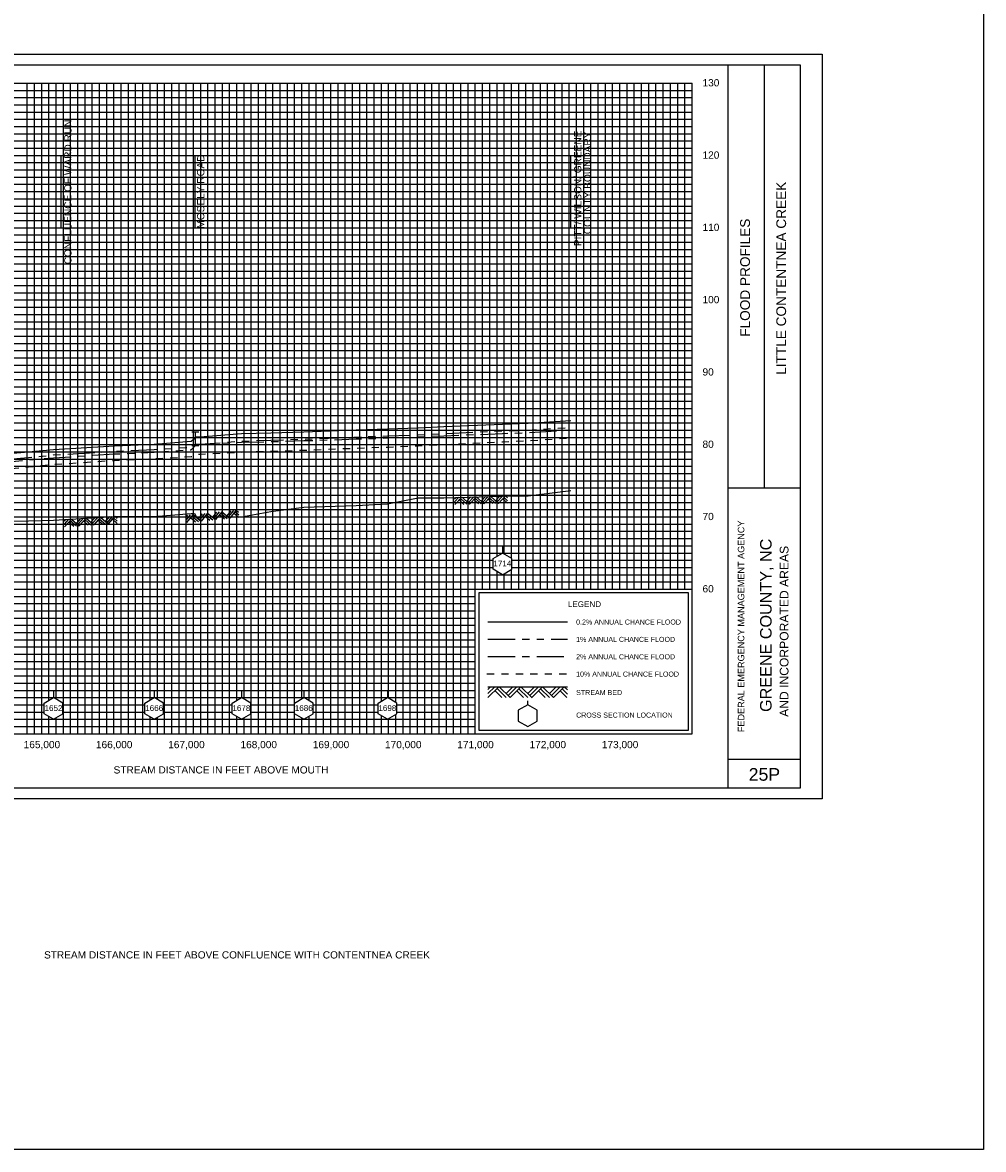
# Model space of a CAD drawing. Header units: inches. Extents: x 11.8 to 93.8, y 23.5 to 67.3.
# Tile 7 of 11: x 42.6 to 55.9, y 33.6 to 49.2. Entities that reach past the tile are written whole.
import ezdxf
from ezdxf.enums import TextEntityAlignment as Align

# ---------------------------------------------------------------- set-up
doc = ezdxf.new("R2010")
doc.units = ezdxf.units.IN
doc.header["$LTSCALE"] = 0.3
doc.header["$MEASUREMENT"] = 0
doc.set_wipeout_variables(frame=1)
for name, pattern in [('CENTER', [2, 1.25, -0.25, 0.25, -0.25]), ('DOT', [0.25, 0, -0.25]), ('HIDDEN', [0.375, 0.25, -0.125]), ('PHANTOM', [2.5, 1.25, -0.25, 0.25, -0.25, 0.25, -0.25])]:
    doc.linetypes.add(name, pattern=pattern)
doc.layers.get('0').update_dxf_attribs({"color": 3, "plot": 0})
for name, color, linetype in [('1', 5, 'Continuous'), ('2', 50, 'Continuous'), ('3', 9, 'DOT'), ('7', 7, 'Continuous'), ('ROCK', 7, 'Continuous'), ('STREAM', 5, 'Continuous'), ('STRUCTURE', 30, 'Continuous'), ('TEXT', 255, 'Continuous'), ('WS10', 4, 'HIDDEN'), ('WS100', 5, 'PHANTOM'), ('WS50', 1, 'CENTER'), ('WS500', 1, 'Continuous'), ('XSEC', 7, 'Continuous'), ('XSECTEXTLINE', 7, 'Continuous')]:
    doc.layers.add(name, color=color, linetype=linetype)
doc.styles.add('ARIAL', font='ARIAL.TTF')
doc.styles.add('xs', font='ARIAL.TTF')

# ---------------------------------------------------------------- blocks, each defined once
blk = doc.blocks.new('rock')
at = {"layer": 'STREAM'}
for p, q in [((0.171, 0.001), (0.147, -0.023)), ((0.209, 0.001), (0.147, -0.061)), ((0.247, 0.001), (0.147, -0.099)), ((0.251, 0.001), (0.351, -0.099)), ((0.375, 0.001), (0.313, -0.061)), ((0.413, 0.001), (0.332, -0.08)), ((0.451, 0.001), (0.351, -0.099)), ((0.451, 0.001), (0.551, -0.099)), ((0.575, 0.001), (0.513, -0.061)), ((0.613, 0.001), (0.532, -0.08)), ((0.651, 0.001), (0.551, -0.099)), ((0.651, 0.001), (0.751, -0.099)), ((0.776, 0.001), (0.713, -0.061)), ((0.813, 0.001), (0.732, -0.08)), ((0.851, 0.001), (0.751, -0.099)), ((0.851, 0.001), (0.88, -0.028)), ((0.211, -0.034), (0.275, -0.099)), ((0.23, -0.016), (0.313, -0.099)), ((0.413, -0.036), (0.475, -0.099)), ((0.432, -0.018), (0.513, -0.099)), ((0.613, -0.036), (0.676, -0.099)), ((0.632, -0.018), (0.713, -0.099)), ((0.813, -0.036), (0.876, -0.099)), ((0.832, -0.018), (0.88, -0.066))]:
    blk.add_line(p, q, dxfattribs=at)
blk = doc.blocks.new('wipeout')
blk.add_wipeout([(0, 0.15), (-0.129917, 0.075), (-0.129917, -0.075), (0, -0.15), (0.129917, -0.075), (0.129917, 0.075)])
blk = doc.blocks.new('xsec')
blk.add_line((0, 0.35), (0, 0.25))
blk.add_blockref('wipeout', (0, 0.1))
for p, q in [((-0.13, 0.175), (0, 0.25)), ((-0.13, 0.025), (-0.13, 0.175)), ((0.13, 0.175), (0, 0.25)), ((0, 0.25), (0, 0.25)), ((0.13, 0.025), (0.13, 0.175)), ((0, -0.05), (-0.13, 0.025)), ((0, -0.05), (0.13, 0.025))]:
    blk.add_line(p, q)
blk = doc.blocks.new('bar')
blk.add_line((-0.05, 0), (0.05, 0))

msp = doc.modelspace()

# ---------------------------------------------------------------- linework, layer by layer
at = {"color": 252}
msp.add_lwpolyline([(37.586, 48.777), (53.686, 48.777), (53.686, 38.477), (37.586, 38.477)], close=True, dxfattribs=at)
at = {"layer": '1'}
for p, q in [((53.386, 48.627), (37.886, 48.627)), ((52.386, 38.627), (52.386, 48.627)), ((52.886, 42.777), (52.886, 48.627)), ((53.386, 38.627), (53.386, 48.627)), ((52.386, 42.777), (53.386, 42.777)), ((52.386, 39.027), (53.386, 39.027)), ((37.886, 38.627), (53.386, 38.627))]:
    msp.add_line(p, q, dxfattribs=at)
at = {"layer": '2', "color": 50}
for p, q in [((38.886, 48.377), (51.886, 48.377)), ((42.886, 39.377), (42.886, 48.377)), ((43.886, 39.377), (43.886, 48.377)), ((44.886, 39.377), (44.886, 48.377)), ((45.886, 39.377), (45.886, 48.377)), ((46.886, 39.377), (46.886, 48.377)), ((47.886, 39.377), (47.886, 48.377)), ((48.886, 39.377), (48.886, 48.377)), ((51.886, 39.377), (51.886, 48.377)), ((38.886, 46.377), (51.886, 46.377)), ((38.886, 45.377), (51.886, 45.377)), ((38.886, 44.377), (51.886, 44.377)), ((38.886, 43.377), (51.886, 43.377)), ((38.886, 42.377), (51.886, 42.377)), ((38.886, 41.377), (51.886, 41.377)), ((38.886, 40.377), (48.886, 40.377)), ((38.886, 39.377), (51.886, 39.377))]:
    msp.add_line(p, q, dxfattribs=at)
at = {"layer": '2', "color": 50, "linetype": 'Continuous'}
for p, q in [((49.886, 41.377), (49.886, 48.377)), ((50.886, 41.377), (50.886, 48.377)), ((38.886, 47.377), (51.886, 47.377))]:
    msp.add_line(p, q, dxfattribs=at)
at = {"layer": '3', "color": 8, "linetype": 'Continuous'}
for p, q in [((42.686, 39.377), (42.686, 48.377)), ((42.786, 39.377), (42.786, 48.377)), ((42.986, 39.377), (42.986, 48.377)), ((43.086, 39.377), (43.086, 48.377)), ((43.186, 39.377), (43.186, 48.377)), ((43.286, 39.377), (43.286, 48.377)), ((43.386, 39.377), (43.386, 48.377)), ((43.486, 39.377), (43.486, 48.377)), ((43.586, 39.377), (43.586, 48.377)), ((43.686, 39.377), (43.686, 48.377)), ((43.786, 39.377), (43.786, 48.377)), ((43.986, 39.377), (43.986, 48.377)), ((44.086, 39.377), (44.086, 48.377)), ((44.186, 39.377), (44.186, 48.377)), ((44.286, 39.377), (44.286, 48.377)), ((44.386, 39.377), (44.386, 48.377)), ((44.486, 39.377), (44.486, 48.377)), ((44.586, 39.377), (44.586, 48.377)), ((44.686, 39.377), (44.686, 48.377)), ((44.786, 39.377), (44.786, 48.377)), ((44.986, 39.377), (44.986, 48.377)), ((45.086, 39.377), (45.086, 48.377)), ((45.186, 39.377), (45.186, 48.377)), ((45.286, 39.377), (45.286, 48.377)), ((45.386, 39.377), (45.386, 48.377)), ((45.486, 39.377), (45.486, 48.377)), ((45.586, 39.377), (45.586, 48.377)), ((45.686, 39.377), (45.686, 48.377)), ((45.786, 39.377), (45.786, 48.377)), ((45.986, 39.377), (45.986, 48.377)), ((46.086, 39.377), (46.086, 48.377)), ((46.186, 39.377), (46.186, 48.377)), ((46.286, 39.377), (46.286, 48.377)), ((46.386, 39.377), (46.386, 48.377)), ((46.486, 39.377), (46.486, 48.377)), ((46.586, 39.377), (46.586, 48.377)), ((46.686, 39.377), (46.686, 48.377)), ((46.786, 39.377), (46.786, 48.377)), ((46.986, 39.377), (46.986, 48.377)), ((47.086, 39.377), (47.086, 48.377)), ((47.186, 39.377), (47.186, 48.377)), ((47.286, 39.377), (47.286, 48.377)), ((47.386, 39.377), (47.386, 48.377)), ((47.486, 39.377), (47.486, 48.377)), ((47.586, 39.377), (47.586, 48.377)), ((47.686, 39.377), (47.686, 48.377)), ((47.786, 39.377), (47.786, 48.377)), ((47.986, 39.377), (47.986, 48.377)), ((48.086, 39.377), (48.086, 48.377)), ((48.186, 39.377), (48.186, 48.377)), ((48.286, 39.377), (48.286, 48.377)), ((48.386, 39.377), (48.386, 48.377)), ((48.486, 39.377), (48.486, 48.377)), ((48.586, 39.377), (48.586, 48.377)), ((48.686, 39.377), (48.686, 48.377)), ((48.786, 39.377), (48.786, 48.377)), ((48.986, 41.377), (48.986, 48.377)), ((49.086, 41.377), (49.086, 48.377)), ((49.186, 41.377), (49.186, 48.377)), ((49.286, 41.377), (49.286, 48.377)), ((49.386, 41.377), (49.386, 48.377)), ((49.486, 41.377), (49.486, 48.377)), ((49.586, 41.377), (49.586, 48.377)), ((49.686, 41.377), (49.686, 48.377)), ((49.786, 41.377), (49.786, 48.377)), ((49.986, 41.377), (49.986, 48.377)), ((50.086, 41.377), (50.086, 48.377)), ((50.186, 41.377), (50.186, 48.377)), ((50.286, 41.377), (50.286, 48.377)), ((50.386, 41.377), (50.386, 48.377)), ((50.486, 41.377), (50.486, 48.377)), ((50.586, 41.377), (50.586, 48.377)), ((50.686, 41.377), (50.686, 48.377)), ((50.786, 41.377), (50.786, 48.377)), ((50.986, 41.377), (50.986, 48.377)), ((51.086, 41.377), (51.086, 48.377)), ((51.186, 41.377), (51.186, 48.377)), ((51.286, 41.377), (51.286, 48.377)), ((51.386, 41.377), (51.386, 48.377)), ((51.486, 41.377), (51.486, 48.377)), ((51.586, 41.377), (51.586, 48.377)), ((51.686, 41.377), (51.686, 48.377)), ((51.786, 41.377), (51.786, 48.377)), ((38.886, 48.277), (51.886, 48.277)), ((38.886, 48.177), (51.886, 48.177)), ((38.886, 48.077), (51.886, 48.077)), ((38.886, 47.977), (51.886, 47.977)), ((38.886, 47.877), (51.886, 47.877)), ((38.886, 47.777), (51.886, 47.777)), ((38.886, 47.677), (51.886, 47.677)), ((38.886, 47.577), (51.886, 47.577)), ((38.886, 47.477), (51.886, 47.477)), ((38.886, 47.277), (51.886, 47.277)), ((38.886, 47.177), (51.886, 47.177)), ((38.886, 47.077), (51.886, 47.077)), ((38.886, 46.977), (51.886, 46.977)), ((38.886, 46.877), (51.886, 46.877)), ((38.886, 46.777), (51.886, 46.777)), ((38.886, 46.677), (51.886, 46.677)), ((38.886, 46.577), (51.886, 46.577)), ((38.886, 46.477), (51.886, 46.477)), ((38.886, 46.277), (51.886, 46.277)), ((38.886, 46.177), (51.886, 46.177)), ((38.886, 46.077), (51.886, 46.077)), ((38.886, 45.977), (51.886, 45.977)), ((38.886, 45.877), (51.886, 45.877)), ((38.886, 45.777), (51.886, 45.777)), ((38.886, 45.677), (51.886, 45.677)), ((38.886, 45.577), (51.886, 45.577)), ((38.886, 45.477), (51.886, 45.477)), ((38.886, 45.277), (51.886, 45.277)), ((38.886, 45.177), (51.886, 45.177)), ((38.886, 45.077), (51.886, 45.077)), ((38.886, 44.977), (51.886, 44.977)), ((38.886, 44.877), (51.886, 44.877)), ((38.886, 44.777), (51.886, 44.777)), ((38.886, 44.677), (51.886, 44.677)), ((38.886, 44.577), (51.886, 44.577)), ((38.886, 44.477), (51.886, 44.477)), ((38.886, 44.277), (51.886, 44.277)), ((38.886, 44.177), (51.886, 44.177)), ((38.886, 44.077), (51.886, 44.077)), ((38.886, 43.977), (51.886, 43.977)), ((38.886, 43.877), (51.886, 43.877)), ((38.886, 43.777), (51.886, 43.777)), ((38.886, 43.677), (51.886, 43.677)), ((38.886, 43.577), (51.886, 43.577)), ((38.886, 43.477), (51.886, 43.477)), ((38.886, 43.277), (51.886, 43.277)), ((38.886, 43.177), (51.886, 43.177)), ((38.886, 43.077), (51.886, 43.077)), ((38.886, 42.977), (51.886, 42.977)), ((38.886, 42.877), (51.886, 42.877)), ((38.886, 42.777), (51.886, 42.777)), ((38.886, 42.677), (51.886, 42.677)), ((38.886, 42.577), (51.886, 42.577)), ((38.886, 42.477), (51.886, 42.477)), ((38.886, 42.277), (51.886, 42.277)), ((38.886, 42.177), (51.886, 42.177)), ((38.886, 42.077), (51.886, 42.077)), ((38.886, 41.977), (51.886, 41.977)), ((38.886, 41.877), (51.886, 41.877)), ((38.886, 41.777), (51.886, 41.777)), ((38.886, 41.677), (51.886, 41.677)), ((38.886, 41.577), (51.886, 41.577)), ((38.886, 41.477), (51.886, 41.477)), ((38.886, 41.277), (48.886, 41.277)), ((38.886, 41.177), (48.886, 41.177)), ((38.886, 41.077), (48.886, 41.077)), ((38.886, 40.977), (48.886, 40.977)), ((38.886, 40.877), (48.886, 40.877)), ((38.886, 40.777), (48.886, 40.777)), ((38.886, 40.677), (48.886, 40.677)), ((38.886, 40.577), (48.886, 40.577)), ((38.886, 40.477), (48.886, 40.477)), ((38.886, 40.277), (48.886, 40.277)), ((38.886, 40.177), (48.886, 40.177)), ((38.886, 40.077), (48.886, 40.077)), ((38.886, 39.977), (48.886, 39.977)), ((38.886, 39.877), (48.886, 39.877)), ((38.886, 39.777), (48.886, 39.777)), ((38.886, 39.677), (48.886, 39.677)), ((38.886, 39.577), (48.886, 39.577)), ((38.886, 39.477), (48.886, 39.477))]:
    msp.add_line(p, q, dxfattribs=at)
at = {"layer": '7'}
for p, q in [((49.611, 39.777), (49.481, 39.702)), ((49.611, 39.777), (49.611, 39.834)), ((49.741, 39.702), (49.611, 39.777)), ((49.481, 39.702), (49.481, 39.552)), ((49.481, 39.702), (49.481, 39.702)), ((49.741, 39.552), (49.741, 39.702)), ((49.481, 39.552), (49.611, 39.477)), ((49.611, 39.477), (49.741, 39.552))]:
    msp.add_line(p, q, dxfattribs=at)
at = {"layer": 'STREAM'}
for p, q in [((49.098, 40.027), (49.061, 39.99)), ((49.155, 40.027), (49.061, 39.933)), ((49.211, 40.027), (49.061, 39.877)), ((49.061, 40.027), (50.161, 40.027)), ((49.158, 39.973), (49.254, 39.877)), ((49.186, 40.001), (49.311, 39.877)), ((49.217, 40.027), (49.367, 39.877)), ((49.404, 40.027), (49.311, 39.933)), ((49.461, 40.027), (49.339, 39.905)), ((49.517, 40.027), (49.367, 39.877)), ((49.461, 39.97), (49.554, 39.877)), ((49.489, 39.999), (49.611, 39.877)), ((49.517, 40.027), (49.667, 39.877)), ((49.704, 40.027), (49.611, 39.933)), ((49.761, 40.027), (49.639, 39.905)), ((49.815, 40.024), (49.665, 39.874)), ((49.761, 39.97), (49.854, 39.877)), ((49.789, 39.999), (49.911, 39.877)), ((49.817, 40.027), (49.967, 39.877)), ((50.004, 40.027), (49.911, 39.933)), ((50.061, 40.027), (49.939, 39.905)), ((50.117, 40.027), (49.967, 39.877)), ((50.061, 39.97), (50.154, 39.877)), ((50.089, 39.999), (50.161, 39.926)), ((50.117, 40.027), (50.161, 39.983))]:
    msp.add_line(p, q, dxfattribs=at)
at = {"layer": 'STREAM', "flags": 128}
msp.add_lwpolyline([(42.163, 42.317), (42.703, 42.324), (43.05, 42.33), (43.891, 42.383), (44.443, 42.384), (44.955, 42.425), (44.998, 42.425), (45.027, 42.371), (45.077, 42.371), (45.65, 42.376), (46.057, 42.449), (46.513, 42.509), (47.236, 42.534), (47.67, 42.557), (48.096, 42.638), (48.451, 42.641), (49.261, 42.664), (49.617, 42.666), (50.209, 42.741)], dxfattribs=at)
at = {"layer": 'STRUCTURE'}
msp.add_lwpolyline([(11.796, 54.359), (55.917, 54.359), (55.917, 33.626), (11.796, 33.626)], close=True, dxfattribs=at)
at = {"layer": 'STRUCTURE', "flags": 128}
msp.add_lwpolyline([(45.012, 43.364), (45.012, 43.554)], dxfattribs=at)
at = {"layer": 'TEXT'}
for p, q in [((51.836, 41.327), (48.936, 41.327)), ((48.936, 41.327), (48.936, 39.427)), ((51.836, 39.427), (51.836, 41.327)), ((48.936, 39.427), (51.836, 39.427)), ((48.936, 39.427), (48.936, 39.427))]:
    msp.add_line(p, q, dxfattribs=at)
at = {"layer": 'WS10'}
msp.add_line((49.046, 40.207), (50.146, 40.207), dxfattribs=at)
at = {"layer": 'WS10', "flags": 128}
msp.add_lwpolyline([(38.886, 42.696), (39.187, 42.724), (39.699, 42.793), (39.961, 42.821), (40.725, 42.901), (41.008, 42.927), (41.596, 42.971), (42.163, 43.02), (42.703, 43.069), (43.05, 43.103), (43.891, 43.158), (44.443, 43.181), (44.955, 43.211), (44.998, 43.231), (45.027, 43.245), (45.077, 43.245), (45.65, 43.274), (46.057, 43.284), (46.513, 43.3), (47.236, 43.328), (47.67, 43.343), (48.096, 43.359), (48.451, 43.378), (49.261, 43.416), (49.617, 43.431), (50.209, 43.47)], dxfattribs=at)
at = {"layer": 'WS100'}
msp.add_line((49.061, 40.687), (50.161, 40.687), dxfattribs=at)
at = {"layer": 'WS100', "flags": 128}
msp.add_lwpolyline([(38.886, 42.883), (39.187, 42.902), (39.699, 42.952), (39.961, 42.973), (40.725, 43.047), (41.008, 43.068), (41.596, 43.109), (42.163, 43.155), (42.703, 43.2), (43.05, 43.233), (43.891, 43.284), (44.443, 43.308), (44.955, 43.342), (44.998, 43.365), (45.027, 43.381), (45.077, 43.381), (45.65, 43.425), (46.057, 43.437), (46.513, 43.453), (47.236, 43.481), (47.67, 43.497), (48.096, 43.513), (48.451, 43.53), (49.261, 43.565), (49.617, 43.578), (50.209, 43.616)], dxfattribs=at)
at = {"layer": 'WS50'}
msp.add_line((49.061, 40.447), (50.161, 40.447), dxfattribs=at)
at = {"layer": 'WS50', "flags": 128}
msp.add_lwpolyline([(38.886, 42.832), (39.187, 42.853), (39.699, 42.907), (39.961, 42.93), (40.725, 43.008), (41.008, 43.029), (41.596, 43.069), (42.163, 43.115), (42.703, 43.162), (43.05, 43.194), (43.891, 43.247), (44.443, 43.271), (44.955, 43.305), (44.998, 43.348), (45.027, 43.377), (45.077, 43.377), (45.65, 43.409), (46.057, 43.418), (46.513, 43.431), (47.236, 43.454), (47.67, 43.468), (48.096, 43.483), (48.451, 43.498), (49.261, 43.53), (49.617, 43.542), (50.209, 43.578)], dxfattribs=at)
at = {"layer": 'WS500'}
msp.add_line((49.061, 40.927), (50.161, 40.927), dxfattribs=at)
at = {"layer": 'WS500', "flags": 128}
msp.add_lwpolyline([(42.163, 43.232), (42.703, 43.275), (43.05, 43.309), (43.891, 43.359), (44.443, 43.384), (44.955, 43.422), (44.998, 43.459), (45.027, 43.485), (45.077, 43.485), (45.65, 43.53), (46.057, 43.54), (46.513, 43.555), (47.236, 43.58), (47.67, 43.594), (48.096, 43.609), (48.451, 43.626), (49.261, 43.66), (49.617, 43.672), (50.209, 43.708)], dxfattribs=at)
at = {"layer": 'XSECTEXTLINE', "color": 0}
for p, q in [((43.154, 46.377), (43.154, 47.377)), ((50.209, 46.377), (50.209, 47.379))]:
    msp.add_line(p, q, dxfattribs=at)
msp.add_lwpolyline([(45.011, 46.377), (45.011, 47.377), (45.011, 47.377)], dxfattribs=at)

# ---------------------------------------------------------------- block references
at = {"layer": 'ROCK'}
for p, rotation in [((48.451, 42.641), 1.626503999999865), ((43.05, 42.33), 3.606015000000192)]:
    msp.add_blockref('rock', p, dxfattribs=dict(at, rotation=rotation))
at = {"layer": 'STREAM', "rotation": 5.968828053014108}
msp.add_blockref('rock', (44.732, 42.38), dxfattribs=at)
at = {"layer": 'STRUCTURE'}
for p in [(45.012, 43.554), (45.012, 43.364)]:
    msp.add_blockref('bar', p, dxfattribs=at)

# ---------------------------------------------------------------- texts
at = {"layer": 'TEXT', "style": 'ARIAL'}
for s, height, p in [(' 130', 0.1, (51.991, 48.332)), (' 120', 0.1, (51.991, 47.332)), (' 110', 0.1, (51.991, 46.332)), (' 100', 0.1, (51.991, 45.332)), (' 90', 0.1, (51.991, 44.332)), (' 80', 0.1, (51.991, 43.332)), (' 70', 0.1, (51.991, 42.332)), (' 60', 0.1, (51.991, 41.332)), ('LEGEND', 0.08, (50.167, 41.129)), ('0.2% ANNUAL CHANCE FLOOD', 0.07, (50.281, 40.887)), ('1% ANNUAL CHANCE FLOOD', 0.07, (50.281, 40.647)), ('2% ANNUAL CHANCE FLOOD', 0.07, (50.281, 40.407)), ('10% ANNUAL CHANCE FLOOD', 0.07, (50.281, 40.167)), ('STREAM BED', 0.07, (50.281, 39.912)), ('CROSS SECTION LOCATION', 0.07, (50.281, 39.6))]:
    msp.add_text(s, height=height, dxfattribs=at).set_placement(p)
for s, p in [('CONFLUENCE OF WARD RUN ', (43.298, 47.911)), ('PITT/ WILSON/ GREENE ', (50.353, 47.759)), ('COUNTY BOUNDARY ', (50.488, 47.745))]:
    msp.add_text(s, height=0.1, rotation=90, dxfattribs=at).set_placement(p, align=Align.RIGHT)
for s, height, p in [('MOSELY ROAD', 0.1, (45.136, 46.877)), ('LITTLE CONTENTNEA CREEK', 0.135, (53.186, 45.677)), ('GREENE COUNTY, NC', 0.16, (52.986, 40.877)), ('AND INCORPORATED AREAS', 0.12, (53.219, 40.793))]:
    msp.add_text(s, height=height, rotation=90, dxfattribs=at).set_placement(p, align=Align.CENTER)
for s, height, p in [('FLOOD PROFILES', 0.135, (52.686, 44.868)), ('FEDERAL EMERGENCY MANAGEMENT AGENCY', 0.09, (52.608, 39.399))]:
    msp.add_text(s, height=height, rotation=90, dxfattribs=at).set_placement(p)
for s, height, p in [('165,000', 0.1, (42.889, 39.177)), ('166,000', 0.1, (43.889, 39.177)), ('167,000', 0.1, (44.889, 39.177)), ('168,000', 0.1, (45.889, 39.177)), ('169,000', 0.1, (46.889, 39.177)), ('170,000', 0.1, (47.889, 39.177)), ('171,000', 0.1, (48.889, 39.177)), ('172,000', 0.1, (49.889, 39.177)), ('173,000', 0.1, (50.889, 39.177)), ('STREAM DISTANCE IN FEET ABOVE MOUTH ', 0.1, (45.386, 38.827)), ('25P', 0.175, (52.886, 38.727)), ('STREAM DISTANCE IN FEET ABOVE CONFLUENCE WITH CONTENTNEA CREEK', 0.1, (45.588, 36.268))]:
    msp.add_text(s, height=height, dxfattribs=at).set_placement(p, align=Align.CENTER)

# ---------------------------------------------------------------- next in the draw order: block references
at = {"layer": 'XSEC', "color": 3}
for p in [(49.261, 41.627), (43.05, 39.627), (44.443, 39.627), (45.65, 39.627), (46.513, 39.627), (47.67, 39.627)]:
    msp.add_blockref('xsec', p, dxfattribs=at)

# ---------------------------------------------------------------- next in the draw order: texts
at = {"layer": 'TEXT', "style": 'xs'}
for s, p in [('1714', (49.136, 41.692)), ('1652', (42.925, 39.692)), ('1666', (44.318, 39.692)), ('1678', (45.525, 39.692)), ('1686', (46.388, 39.692)), ('1698', (47.545, 39.692))]:
    msp.add_text(s, height=0.08, dxfattribs=at).set_placement(p)

doc.saveas('drawing.dxf')
